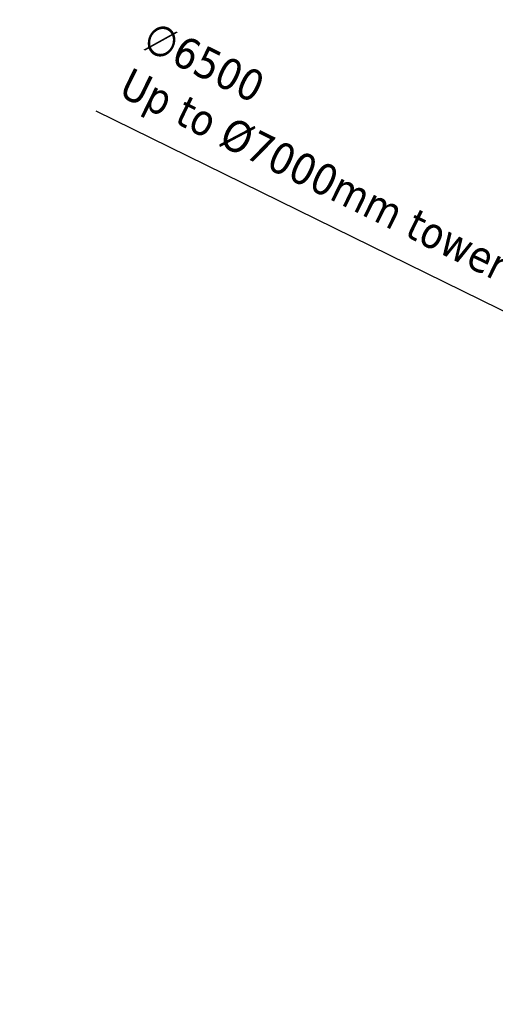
# Model space of a CAD drawing. Header units: millimetres. Extents: x 0 to 63075, y 0 to 44550.
# Tile 21 of 31: x 47545 to 49802, y 25296 to 29965. Entities that reach past the tile are written whole.
import ezdxf

# ---------------------------------------------------------------- set-up
doc = ezdxf.new("R2010")
doc.units = ezdxf.units.MM
doc.header["$LTSCALE"] = 75
doc.layers.add('Dimension (ISO)', color=7, linetype='Continuous', lineweight=25)
doc.styles.add('Note Text (ISO)', font='tahoma.ttf')
doc.dimstyles.new('Default (ISO)', dxfattribs={"dimscale": 75, "dimtxt": 2, "dimasz": 2.5, "dimexe": 3.175, "dimexo": 0, "dimgap": 0.762, "dimtad": 1, "dimrnd": 1e-08, "dimtxsty": 'Note Text (ISO)', "dimcen": 0.09, "dimdle": 10, "dimclrd": 256, "dimclre": 256, "dimclrt": 256, "dimazin": 2, "dimtfac": 1, "dimtmove": 0, "dimatfit": 3, "dimfxl": 1, "dimtolj": 1, "dimtzin": 0, "dimlwd": -1, "dimlwe": -1, "dimarcsym": 0})

# ---------------------------------------------------------------- blocks, each defined once
blk = doc.blocks.new('*D13')
at = {"layer": 'Defpoints', "color": 0, "transparency": 16777216}
for p in [(50698.2, 28161.2), (56532.7, 25296.2)]:
    blk.add_point(p, dxfattribs=at)
at = {"layer": 'Dimension (ISO)', "transparency": 16777216}
for p, q in [((50698.2, 28161.2), (47907.1, 29531.8)), ((56364.4, 25378.9), (50866.5, 28078.6))]:
    blk.add_line(p, q, dxfattribs=at)
for points in [[(50880.3, 28106.7), (50852.7, 28050.6), (50698.2, 28161.2)], [(56378.2, 25406.9), (56350.6, 25350.8), (56532.7, 25296.2)]]:
    blk.add_solid(points, dxfattribs=at)
at = {"layer": 'Dimension (ISO)', "transparency": 16777216, "insert": (48183.5, 29965.2), "char_height": 150, "attachment_point": 1, "rotation": 333.8468, "style": 'Note Text (ISO)'}
blk.add_mtext('\\A1;\\fTahoma|b0|i0;\\H149.0446;∅6500\\P\\fTahoma|b0|i0;\\H149.0446;Up to Ø7000mm tower section', dxfattribs=at)

msp = doc.modelspace()

# ---------------------------------------------------------------- dimensions: what is measured, and where the dimension line sits
at = {"layer": 'Dimension (ISO)'}
dim = msp.add_diameter_dim_2p(p1=(56532.7158, 25296.2254), p2=(50698.1938, 28161.2477), text='\\fTahoma|b0|i0;\\H149.0446;<>\\P\\fTahoma|b0|i0;\\H149.0446;Up to Ø7000mm tower section', dimstyle='Default (ISO)', override={"dimgap": 0.762, "dimdec": 2, "dimlfac": 1, "dimtol": 0, "dimlim": 0, "dimtp": 0, "dimtm": 0, "dimtdec": 2, "dimatfit": 2, "dimtvp": -0.25}, dxfattribs=at)
dim.commit()
dim.dimension.update_dxf_attribs({"geometry": '*D13', "text_midpoint": (49189.69, 28901.9934), "dimtype": 163})

doc.saveas('drawing.dxf')
